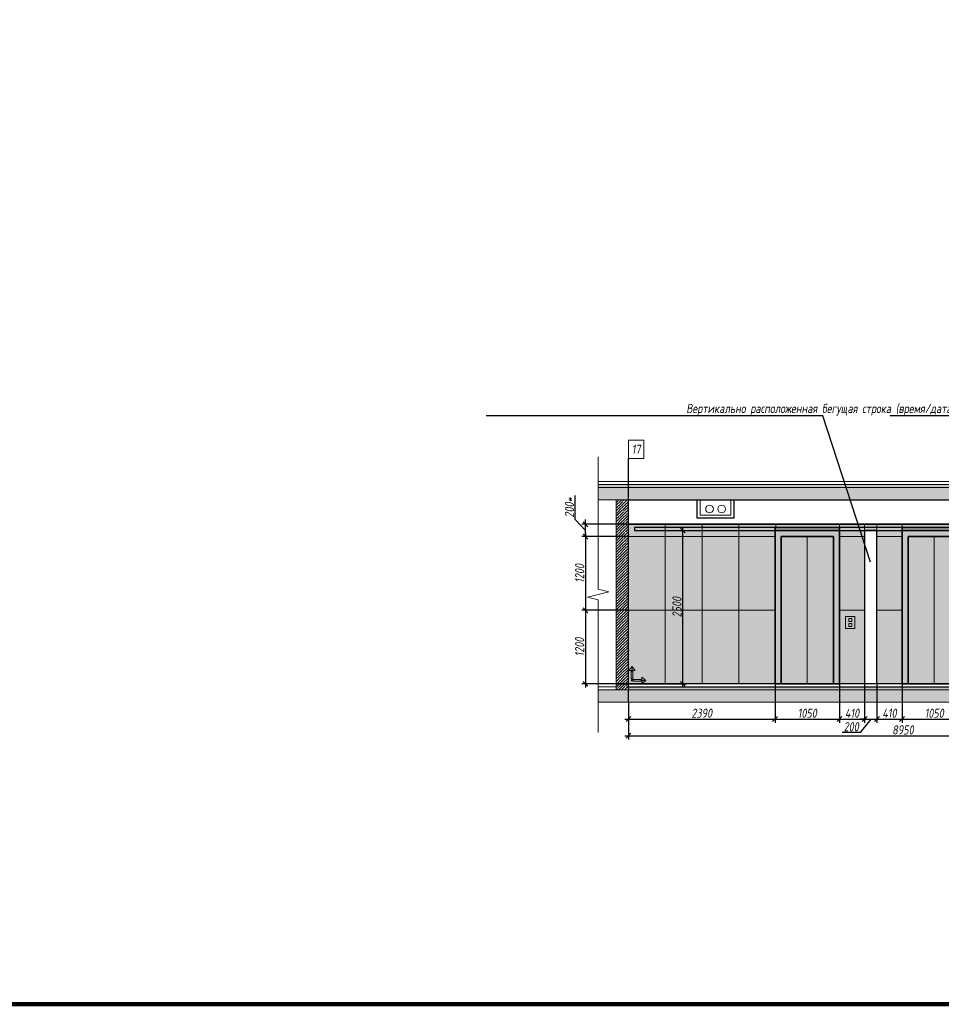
# Model space of a CAD drawing. Header units: millimetres. Extents: x -26888115 to 7466299, y -86687 to 22081.
# Tile 187 of 208: x 210678 to 225704, y -10017 to 6032. Entities that reach past the tile are written whole.
import ezdxf
from ezdxf import colors
from ezdxf.entities.mleader import LeaderData, LeaderLine
from ezdxf.math import Vec2, Vec3

# ---------------------------------------------------------------- set-up
doc = ezdxf.new("R2010")
doc.units = ezdxf.units.MM
doc.linetypes.add('DASHDOT', pattern=[25.4, 12.7, -6.35, 0, -6.35])
doc.layers.get('Defpoints').update_dxf_attribs({"color": 31})
for name, color, linetype, lineweight in [('A-DETL-GENF', 7, 'Continuous', 5), ('dim_pot', 183, 'Continuous', 9), ('nadpisi_v_tablice', 7, 'Continuous', 9), ('Отделка стен', 253, 'Continuous', 0)]:
    doc.layers.add(name, color=color, linetype=linetype, lineweight=lineweight)
doc.layers.add('dim_razv', color=7, linetype='DASHDOT', lineweight=9, true_color=0x285228)
doc.layers.add('pol', color=7, linetype='Continuous', lineweight=15, true_color=0x55666d)
doc.styles.add('fl_iso paper', font='isocpeur.ttf', dxfattribs={"width": 0.8, "oblique": 10})
doc.styles.add('In tre', font='isocpeur.ttf', dxfattribs={"width": 0.8, "oblique": 10})
doc.dimstyles.new('In tre 1_50', dxfattribs={"dimtxt": 150, "dimasz": 80, "dimexe": 60, "dimexo": 10, "dimgap": 20, "dimtad": 1, "dimdec": 0, "dimrnd": 5, "dimzin": 0, "dimdsep": 46, "dimtxsty": 'fl_iso paper', "dimblk": 'OBLIQUE', "dimcen": 0, "dimdle": 60, "dimadec": 0, "dimazin": 0, "dimtfac": 1, "dimtdec": 0, "dimtofl": 0, "dimtmove": 1, "dimatfit": 1, "dimfxl": 40, "dimtolj": 1, "dimtzin": 0, "dimarcsym": 1})
picture_1 = doc.add_image_def('image1.png', size_in_pixel=(44, 610))

# ---------------------------------------------------------------- blocks, each defined once
blk = doc.blocks.new('*U306')
at = {"color": 0, "linetype": 'ByBlock', "lineweight": -2}
for p, q in [((0, 0), (-6, 0)), ((80.34, 0), (0, 0)), ((167.69, 0), (87.34, 0)), ((167.69, 0), (173.69, 0))]:
    blk.add_line(p, q, dxfattribs=at)
blk.add_lwpolyline([(87.34, 0), (85.59, -7), (82.09, 7), (80.34, 0)], dxfattribs=at)
blk = doc.blocks.new('_Oblique')
at = {"color": 0, "linetype": 'ByBlock', "lineweight": -2}
blk.add_line((-0.5, -0.5), (0.5, 0.5), dxfattribs=at)
blk = doc.blocks.new('*D315')
at = {"layer": 'Defpoints', "color": 0, "linetype": 'ByBlock', "transparency": 16777216}
for p in [(221414, -2293), (221490, -2293), (220392, -4793)]:
    blk.add_point(p, dxfattribs=at)
at = {"layer": 'dim_razv', "color": 0, "linetype": 'ByBlock', "lineweight": -2, "transparency": 16777216}
for p, q in [((221490, -4853), (221490, -2233)), ((221424, -2293), (221550, -2293)), ((220402, -4793), (221550, -4793))]:
    blk.add_line(p, q, dxfattribs=at)
at = {"layer": 'dim_razv', "color": 0, "linetype": 'ByBlock', "lineweight": -2, "transparency": 16777216, "xscale": 80, "yscale": 80, "zscale": 80}
for p, rotation in [((221490, -2293), 90), ((221490, -4793), 270)]:
    blk.add_blockref('_Oblique', p, dxfattribs=dict(at, rotation=rotation))
at = {"layer": 'dim_razv', "color": 0, "linetype": 'ByBlock', "transparency": 16777216, "insert": (221395, -3543), "char_height": 150, "attachment_point": 5, "rotation": 90, "style": 'fl_iso paper'}
blk.add_mtext('\\A1;2500', dxfattribs=at)
blk = doc.blocks.new('*D339')
at = {"layer": 'Defpoints', "color": 0, "linetype": 'ByBlock', "transparency": 16777216}
for p in [(220604, -5093), (229554, -5093), (229554, -5639)]:
    blk.add_point(p, dxfattribs=at)
at = {"layer": 'dim_razv', "color": 0, "linetype": 'ByBlock', "lineweight": -2, "transparency": 16777216}
for p, q in [((220604, -5103), (220604, -5699)), ((229554, -5103), (229554, -5699)), ((220544, -5639), (229614, -5639))]:
    blk.add_line(p, q, dxfattribs=at)
at = {"layer": 'dim_razv', "color": 0, "linetype": 'ByBlock', "lineweight": -2, "transparency": 16777216, "xscale": 80, "yscale": 80, "zscale": 80, "rotation": 180}
blk.add_blockref('_Oblique', (220604, -5639), dxfattribs=at)
at = {"layer": 'dim_razv', "color": 0, "linetype": 'ByBlock', "lineweight": -2, "transparency": 16777216, "xscale": 80, "yscale": 80, "zscale": 80}
blk.add_blockref('_Oblique', (229554, -5639), dxfattribs=at)
at = {"layer": 'dim_razv', "color": 0, "linetype": 'ByBlock', "transparency": 16777216, "insert": (225079, -5544), "char_height": 150, "attachment_point": 5, "style": 'fl_iso paper'}
blk.add_mtext('\\A1;8950', dxfattribs=at)
blk = doc.blocks.new('*D343')
at = {"layer": 'Defpoints', "color": 0, "linetype": 'ByBlock', "transparency": 16777216}
for p in [(222994, -4793), (220604, -5103), (222994, -5367)]:
    blk.add_point(p, dxfattribs=at)
at = {"layer": 'dim_razv', "color": 0, "linetype": 'ByBlock', "lineweight": -2, "transparency": 16777216}
for p, q in [((222994, -4803), (222994, -5427)), ((220604, -5113), (220604, -5427)), ((220544, -5367), (223054, -5367))]:
    blk.add_line(p, q, dxfattribs=at)
at = {"layer": 'dim_razv', "color": 0, "linetype": 'ByBlock', "lineweight": -2, "transparency": 16777216, "xscale": 80, "yscale": 80, "zscale": 80, "rotation": 180}
blk.add_blockref('_Oblique', (220604, -5367), dxfattribs=at)
at = {"layer": 'dim_razv', "color": 0, "linetype": 'ByBlock', "lineweight": -2, "transparency": 16777216, "xscale": 80, "yscale": 80, "zscale": 80}
blk.add_blockref('_Oblique', (222994, -5367), dxfattribs=at)
at = {"layer": 'dim_razv', "color": 0, "linetype": 'ByBlock', "transparency": 16777216, "insert": (221799, -5272), "char_height": 150, "attachment_point": 5, "style": 'fl_iso paper'}
blk.add_mtext('\\A1;2390', dxfattribs=at)
blk = doc.blocks.new('*D316')
at = {"layer": 'Defpoints', "color": 0, "linetype": 'ByBlock', "transparency": 16777216}
for p in [(222994, -4793), (224044, -4793), (224044, -5367)]:
    blk.add_point(p, dxfattribs=at)
at = {"layer": 'dim_razv', "color": 0, "linetype": 'ByBlock', "lineweight": -2, "transparency": 16777216}
for p, q in [((222994, -4803), (222994, -5427)), ((224044, -4803), (224044, -5427)), ((222934, -5367), (224104, -5367))]:
    blk.add_line(p, q, dxfattribs=at)
at = {"layer": 'dim_razv', "color": 0, "linetype": 'ByBlock', "lineweight": -2, "transparency": 16777216, "xscale": 80, "yscale": 80, "zscale": 80, "rotation": 180}
blk.add_blockref('_Oblique', (222994, -5367), dxfattribs=at)
at = {"layer": 'dim_razv', "color": 0, "linetype": 'ByBlock', "lineweight": -2, "transparency": 16777216, "xscale": 80, "yscale": 80, "zscale": 80}
blk.add_blockref('_Oblique', (224044, -5367), dxfattribs=at)
at = {"layer": 'dim_razv', "color": 0, "linetype": 'ByBlock', "transparency": 16777216, "insert": (223519, -5272), "char_height": 150, "attachment_point": 5, "style": 'fl_iso paper'}
blk.add_mtext('\\A1;1050', dxfattribs=at)
blk = doc.blocks.new('*D317')
at = {"layer": 'Defpoints', "color": 0, "linetype": 'ByBlock', "transparency": 16777216}
for p in [(224044, -4793), (224454, -4793), (224454, -5367)]:
    blk.add_point(p, dxfattribs=at)
at = {"layer": 'dim_razv', "color": 0, "linetype": 'ByBlock', "lineweight": -2, "transparency": 16777216}
for p, q in [((224044, -4803), (224044, -5427)), ((224454, -4803), (224454, -5427)), ((223984, -5367), (224514, -5367))]:
    blk.add_line(p, q, dxfattribs=at)
at = {"layer": 'dim_razv', "color": 0, "linetype": 'ByBlock', "lineweight": -2, "transparency": 16777216, "xscale": 80, "yscale": 80, "zscale": 80, "rotation": 180}
blk.add_blockref('_Oblique', (224044, -5367), dxfattribs=at)
at = {"layer": 'dim_razv', "color": 0, "linetype": 'ByBlock', "lineweight": -2, "transparency": 16777216, "xscale": 80, "yscale": 80, "zscale": 80}
blk.add_blockref('_Oblique', (224454, -5367), dxfattribs=at)
at = {"layer": 'dim_razv', "color": 0, "linetype": 'ByBlock', "transparency": 16777216, "insert": (224249, -5272), "char_height": 150, "attachment_point": 5, "style": 'fl_iso paper'}
blk.add_mtext('\\A1;410', dxfattribs=at)
blk = doc.blocks.new('*D318')
at = {"layer": 'Defpoints', "color": 0, "linetype": 'ByBlock', "transparency": 16777216}
for p in [(224454, -4793), (224654, -4793), (224654, -5367)]:
    blk.add_point(p, dxfattribs=at)
at = {"layer": 'dim_razv', "color": 0, "linetype": 'ByBlock', "lineweight": -2, "transparency": 16777216}
for p, q in [((224454, -4803), (224454, -5427)), ((224654, -4803), (224654, -5427)), ((224454, -5367), (224374, -5367)), ((224554, -5367), (224383, -5587)), ((224454, -5367), (224654, -5367)), ((224654, -5367), (224734, -5367)), ((224383, -5587), (224089, -5587))]:
    blk.add_line(p, q, dxfattribs=at)
at = {"layer": 'dim_razv', "color": 0, "linetype": 'ByBlock', "lineweight": -2, "transparency": 16777216, "xscale": 80, "yscale": 80, "zscale": 80}
blk.add_blockref('_Oblique', (224454, -5367), dxfattribs=at)
at = {"layer": 'dim_razv', "color": 0, "linetype": 'ByBlock', "lineweight": -2, "transparency": 16777216, "xscale": 80, "yscale": 80, "zscale": 80, "rotation": 180}
blk.add_blockref('_Oblique', (224654, -5367), dxfattribs=at)
at = {"layer": 'dim_razv', "color": 0, "linetype": 'ByBlock', "transparency": 16777216, "insert": (224236, -5492), "char_height": 150, "attachment_point": 5, "style": 'fl_iso paper'}
blk.add_mtext('\\A1;200', dxfattribs=at)
blk = doc.blocks.new('*D319')
at = {"layer": 'Defpoints', "color": 0, "linetype": 'ByBlock', "transparency": 16777216}
for p in [(224654, -4793), (225064, -4793), (225064, -5367)]:
    blk.add_point(p, dxfattribs=at)
at = {"layer": 'dim_razv', "color": 0, "linetype": 'ByBlock', "lineweight": -2, "transparency": 16777216}
for p, q in [((224654, -4803), (224654, -5427)), ((225064, -4803), (225064, -5427)), ((224594, -5367), (225124, -5367))]:
    blk.add_line(p, q, dxfattribs=at)
at = {"layer": 'dim_razv', "color": 0, "linetype": 'ByBlock', "lineweight": -2, "transparency": 16777216, "xscale": 80, "yscale": 80, "zscale": 80, "rotation": 180}
blk.add_blockref('_Oblique', (224654, -5367), dxfattribs=at)
at = {"layer": 'dim_razv', "color": 0, "linetype": 'ByBlock', "lineweight": -2, "transparency": 16777216, "xscale": 80, "yscale": 80, "zscale": 80}
blk.add_blockref('_Oblique', (225064, -5367), dxfattribs=at)
at = {"layer": 'dim_razv', "color": 0, "linetype": 'ByBlock', "transparency": 16777216, "insert": (224859, -5272), "char_height": 150, "attachment_point": 5, "style": 'fl_iso paper'}
blk.add_mtext('\\A1;410', dxfattribs=at)
blk = doc.blocks.new('*D320')
at = {"layer": 'Defpoints', "color": 0, "linetype": 'ByBlock', "transparency": 16777216}
for p in [(225064, -4793), (226114, -4793), (226114, -5367)]:
    blk.add_point(p, dxfattribs=at)
at = {"layer": 'dim_razv', "color": 0, "linetype": 'ByBlock', "lineweight": -2, "transparency": 16777216}
for p, q in [((225064, -4803), (225064, -5427)), ((226114, -4803), (226114, -5427)), ((225004, -5367), (226174, -5367))]:
    blk.add_line(p, q, dxfattribs=at)
at = {"layer": 'dim_razv', "color": 0, "linetype": 'ByBlock', "lineweight": -2, "transparency": 16777216, "xscale": 80, "yscale": 80, "zscale": 80, "rotation": 180}
blk.add_blockref('_Oblique', (225064, -5367), dxfattribs=at)
at = {"layer": 'dim_razv', "color": 0, "linetype": 'ByBlock', "lineweight": -2, "transparency": 16777216, "xscale": 80, "yscale": 80, "zscale": 80}
blk.add_blockref('_Oblique', (226114, -5367), dxfattribs=at)
at = {"layer": 'dim_razv', "color": 0, "linetype": 'ByBlock', "transparency": 16777216, "insert": (225589, -5272), "char_height": 150, "attachment_point": 5, "style": 'fl_iso paper'}
blk.add_mtext('\\A1;1050', dxfattribs=at)
blk = doc.blocks.new('1')
at = {"layer": 'pol', "linetype": 'ByBlock'}
h = blk.add_hatch(color=1, dxfattribs=at)
h.paths.add_polyline_path([(35776, 73135), (35803, 73135), (35803, 73259), (35776, 73259)])
h.paths.add_polyline_path([(35790, 73275), (35843, 73275), (35790, 73338)])
h.paths.add_polyline_path([(35790, 73275), (35736, 73275), (35790, 73338)])
edge = h.paths.add_edge_path()
edge.add_arc((35790, 73111), 13.4, 0, 360)
h = blk.add_hatch(color=1, dxfattribs=at)
h.paths.add_polyline_path([(35813, 73097), (35813, 73124), (35937, 73124), (35937, 73097)])
h.paths.add_polyline_path([(35952, 73111), (35952, 73164), (36016, 73111)])
h.paths.add_polyline_path([(35952, 73111), (35952, 73057), (36016, 73111)])
at = {"layer": 'pol', "color": 1, "linetype": 'ByBlock'}
for points in [[(35790, 73275), (35736, 73275), (35790, 73338), (35790, 73275)], [(35790, 73275), (35843, 73275), (35790, 73338), (35790, 73275)], [(35952, 73111), (35952, 73164), (36016, 73111), (35952, 73111)], [(35952, 73111), (35952, 73057), (36016, 73111), (35952, 73111)]]:
    blk.add_lwpolyline(points, dxfattribs=at)
for points in [[(35776, 73135), (35803, 73135), (35803, 73259), (35776, 73259)], [(35813, 73097), (35813, 73124), (35937, 73124), (35937, 73097)]]:
    blk.add_lwpolyline(points, close=True, dxfattribs=at)
blk.add_circle((35790, 73111), 13.4, dxfattribs=at)
blk = doc.blocks.new('*D311')
at = {"layer": 'Defpoints', "color": 0, "linetype": 'ByBlock', "transparency": 16777216}
for p in [(220604, -2393), (219903, -3593), (220604, -3593)]:
    blk.add_point(p, dxfattribs=at)
at = {"layer": 'dim_razv', "color": 0, "linetype": 'ByBlock', "lineweight": -2, "transparency": 16777216}
for p, q in [((220594, -2393), (219843, -2393)), ((219903, -2333), (219903, -3653)), ((220594, -3593), (219843, -3593))]:
    blk.add_line(p, q, dxfattribs=at)
at = {"layer": 'dim_razv', "color": 0, "linetype": 'ByBlock', "lineweight": -2, "transparency": 16777216, "xscale": 80, "yscale": 80, "zscale": 80}
for p, rotation in [((219903, -2393), 90), ((219903, -3593), 270)]:
    blk.add_blockref('_Oblique', p, dxfattribs=dict(at, rotation=rotation))
at = {"layer": 'dim_razv', "color": 0, "linetype": 'ByBlock', "transparency": 16777216, "insert": (219808, -2993), "char_height": 150, "attachment_point": 5, "rotation": 90, "style": 'fl_iso paper'}
blk.add_mtext('\\A1;1200', dxfattribs=at)
blk = doc.blocks.new('*D312')
at = {"layer": 'Defpoints', "color": 0, "linetype": 'ByBlock', "transparency": 16777216}
for p in [(220604, -3593), (219903, -4793), (220604, -4793)]:
    blk.add_point(p, dxfattribs=at)
at = {"layer": 'dim_razv', "color": 0, "linetype": 'ByBlock', "lineweight": -2, "transparency": 16777216}
for p, q in [((220594, -3593), (219843, -3593)), ((219903, -3533), (219903, -4853)), ((220594, -4793), (219843, -4793))]:
    blk.add_line(p, q, dxfattribs=at)
at = {"layer": 'dim_razv', "color": 0, "linetype": 'ByBlock', "lineweight": -2, "transparency": 16777216, "xscale": 80, "yscale": 80, "zscale": 80}
for p, rotation in [((219903, -3593), 90), ((219903, -4793), 270)]:
    blk.add_blockref('_Oblique', p, dxfattribs=dict(at, rotation=rotation))
at = {"layer": 'dim_razv', "color": 0, "linetype": 'ByBlock', "transparency": 16777216, "insert": (219808, -4193), "char_height": 150, "attachment_point": 5, "rotation": 90, "style": 'fl_iso paper'}
blk.add_mtext('\\A1;1200', dxfattribs=at)
blk = doc.blocks.new('*D313')
at = {"layer": 'Defpoints', "color": 0, "linetype": 'ByBlock', "transparency": 16777216}
for p in [(219903, -2193), (220604, -2193), (220594, -2393)]:
    blk.add_point(p, dxfattribs=at)
at = {"layer": 'dim_razv', "color": 0, "linetype": 'ByBlock', "lineweight": -2, "transparency": 16777216}
for p, q in [((219736, -2113), (219736, -1724)), ((219903, -2293), (219736, -2113)), ((220594, -2193), (219843, -2193)), ((219903, -2193), (219903, -2113)), ((219903, -2393), (219903, -2193)), ((220584, -2393), (219843, -2393)), ((219903, -2393), (219903, -2473))]:
    blk.add_line(p, q, dxfattribs=at)
at = {"layer": 'dim_razv', "color": 0, "linetype": 'ByBlock', "lineweight": -2, "transparency": 16777216, "xscale": 80, "yscale": 80, "zscale": 80}
for p, rotation in [((219903, -2193), 270), ((219903, -2393), 90)]:
    blk.add_blockref('_Oblique', p, dxfattribs=dict(at, rotation=rotation))
at = {"layer": 'dim_razv', "color": 0, "linetype": 'ByBlock', "transparency": 16777216, "insert": (219641, -1918), "char_height": 150, "attachment_point": 5, "rotation": 90, "style": 'fl_iso paper'}
blk.add_mtext('\\A1;200*', dxfattribs=at)

msp = doc.modelspace()

# ---------------------------------------------------------------- hatches: boundary and pattern name
at = {"lineweight": 13, "true_color": 0xb5b5b5}
h = msp.add_hatch(color=253, dxfattribs=at)
h.dxf.hatch_style = 1
h.paths.add_polyline_path([(222993.9, -2242.9), (224043.9, -2242.9), (224043.9, -4792.9), (222993.9, -4792.9)])
h.paths.add_polyline_path([(225063.9, -2242.9), (226113.9, -2242.9), (226113.9, -4792.9), (225063.9, -4792.9)])
h.paths.add_polyline_path([(227133.9, -2242.9), (228183.9, -2242.9), (228183.9, -4792.9), (227133.9, -4792.9)])
h.paths.add_polyline_path([(228283.9, -3692.9), (228433.9, -3692.9), (228433.9, -3892.9), (228283.9, -3892.9)])
h.paths.add_polyline_path([(224143.9, -3692.9), (224293.9, -3692.9), (224293.9, -3892.9), (224143.9, -3892.9)])
at = {"layer": 'A-DETL-GENF'}
h = msp.add_hatch(dxfattribs=at)
h.set_pattern_fill('ANSI35', color=256, scale=10, style=0)
h.set_pattern_definition([(45, (99871.155, -12634.1), (-44.90128, 44.90128), []), (45, (99916.056, -12634.1), (-44.90128, 44.90128), [79.375, -15.875, 0, -15.875])])
h.paths.add_polyline_path([(244144.8, -1592.9), (220109.4, -1592.9), (220109.4, -1542.9), (244144.8, -1542.9)])
h.paths.add_polyline_path([(243503.9, -4892.9), (243503.9, -4842.9), (220603.9, -4842.9), (220603.9, -4892.9)])
h = msp.add_hatch(dxfattribs=at)
h.set_pattern_fill('ANSI35', color=256, scale=20, style=0)
h.set_pattern_definition([(45, (99871.15, -12634.1), (-89.80256, 89.80256), []), (45, (99960.96, -12634.1), (-89.80256, 89.80256), [158.75, -31.75, 0, -31.75])])
h.paths.add_polyline_path([(220109.4, -1792.9), (244144.8, -1792.9), (244144.8, -1592.9), (220109.4, -1592.9)])
h.paths.add_polyline_path([(220109.4, -5092.9), (244144.8, -5092.9), (244144.8, -4892.9), (220109.4, -4892.9)])
h = msp.add_hatch(dxfattribs=at)
h.set_pattern_fill('ANSI35', color=256, scale=10, style=0)
h.set_pattern_definition([(45, (67197.89, 0), (-44.90128, 44.90128), []), (45, (67242.79, 0), (-44.90128, 44.90128), [79.375, -15.875, 0, -15.875])])
h.paths.add_polyline_path([(220403.9, -1792.9), (220603.9, -1792.9), (220603.9, -4892.9), (220403.9, -4892.9)])
at = {"layer": 'dim_razv', "true_color": 0xeceae4, "transparency": 33554687}
h = msp.add_hatch(dxfattribs=at)
h.set_pattern_fill('AR-SAND', color=254, scale=3, angle=315)
h.set_pattern_definition([(352.5, (0, 10000), (100.426047, 107.214405), [0, -115.824, 0, -129.54, 0, -123.825]), (322.5, (0, 10000), (247.41986, 56.70328), [0, -62.484, 0, -104.394, 0, -40.005]), (282.5, (-66.27, 10066.27), (168.099694, -167.48995), [0, -38.1, 0, -137.16, 0, -179.07]), (272.5, (-66.27, 10066.27), (209.26523, -114.68433), [0, -19.05, 0, -89.916, 0, -102.87])])
h.paths.add_polyline_path([(220603.9, -4792.9), (220603.9, -2192.9), (232953.9, -2192.9), (232953.9, -2267.9), (233303.9, -2267.9), (233303.9, -2192.9), (233403.9, -2192.9), (233403.9, -2642.9), (234203.9, -2642.9), (234203.9, -2192.9), (243503.9, -2192.9), (243503.9, -4792.9), (243233.9, -4792.9), (243233.9, -2612.9), (241273.9, -2612.9), (241273.9, -4792.9), (238853.9, -4792.9), (238853.9, -2292.9), (234553.9, -2292.9), (234553.9, -4792.9), (231783.9, -4792.9), (231783.9, -2612.9), (229823.9, -2612.9), (229823.9, -4792.9), (228183.9, -4792.9), (228183.9, -2292.9), (227133.9, -2292.9), (227133.9, -4792.9), (226113.9, -4792.9), (226113.9, -2292.9), (225063.9, -2292.9), (225063.9, -4792.9), (224653.9, -4792.9), (224653.9, -2292.9), (224453.9, -2292.9), (224453.9, -4792.9), (224043.9, -4792.9), (224043.9, -2292.9), (222993.9, -2292.9), (222993.9, -4792.9)])
h.paths.add_polyline_path([(224143.9, -3692.9), (224293.9, -3692.9), (224293.9, -3892.9), (224143.9, -3892.9)], flags=16)
h.paths.add_polyline_path([(228283.9, -3692.9), (228433.9, -3692.9), (228433.9, -3892.9), (228283.9, -3892.9)], flags=16)
h.paths.add_polyline_path([(238953.9, -3692.9), (239103.9, -3692.9), (239103.9, -3892.9), (238953.9, -3892.9)], flags=16)

# ---------------------------------------------------------------- linework, layer by layer
at = {"lineweight": 30}
for points in [[(220603.9, -5092.9), (220603.9, -1119.3)], [(243503.9, -4792.9), (220603.9, -4792.9)], [(220603.9, -4842.9), (243503.9, -4842.9)]]:
    msp.add_lwpolyline(points, dxfattribs=at)
at = {"lineweight": 13}
for points in [[(220109.4, -1542.9), (244144.8, -1542.9), (244144.8, -1492.9), (220109.4, -1492.9)], [(244144.8, -1592.9), (220109.4, -1592.9), (220109.4, -1542.9), (244144.8, -1542.9)], [(220109.4, -1792.9), (244144.8, -1792.9), (244144.8, -1592.9), (220109.4, -1592.9)], [(220603.9, -4892.9), (220403.9, -4892.9), (220403.9, -1792.9), (220603.9, -1792.9)], [(220403.9, -1792.9), (220603.9, -1792.9), (220603.9, -4892.9), (220403.9, -4892.9)], [(224043.9, -2292.9), (224453.9, -2292.9), (224453.9, -4792.9), (224043.9, -4792.9)], [(224653.9, -4792.9), (225063.9, -4792.9), (225063.9, -2292.9), (224653.9, -2292.9)], [(224143.9, -3692.9), (224293.9, -3692.9), (224293.9, -3892.9), (224143.9, -3892.9)], [(224193.9, -3725.8), (224243.9, -3725.8), (224243.9, -3775.8), (224193.9, -3775.8)], [(224193.9, -3860), (224243.9, -3860), (224243.9, -3810), (224193.9, -3810)], [(220109.4, -5092.9), (244144.8, -5092.9), (244144.8, -4892.9), (220109.4, -4892.9)]]:
    msp.add_lwpolyline(points, close=True, dxfattribs=at)
for points in [[(220603.9, -1792.9), (243503.9, -1792.9), (243503.9, -2192.9), (220603.9, -2192.9)], [(221723.9, -1792.9), (222323.9, -1792.9), (222323.9, -2092.9), (221723.9, -2092.9)]]:
    msp.add_lwpolyline(points, close=True)
for points in [[(222323.9, -1792.9), (222323.9, -2092.9), (221723.9, -2092.9), (221723.9, -1792.9)], [(222273.9, -1792.9), (222273.9, -2042.9), (221773.9, -2042.9), (221773.9, -1792.9)], [(223518.9, -2392.9), (223518.9, -4792.9)], [(225588.9, -2392.9), (225588.9, -4792.9)], [(220403.9, -4792.9), (220109.4, -4792.9), (220109.4, -4842.9), (220403.9, -4842.9)], [(243703.9, -4842.9), (244144.8, -4842.9), (244144.8, -4892.9), (220109.4, -4892.9), (220109.4, -4842.9), (220403.9, -4842.9)], [(220603.9, -4842.9), (243503.9, -4842.9)]]:
    msp.add_lwpolyline(points, dxfattribs=at)
msp.add_lwpolyline([(226113.9, -2292.9), (225063.9, -2292.9), (225063.9, -4792.9), (224653.9, -4792.9), (224653.9, -2292.9), (224453.9, -2292.9), (224453.9, -4792.9), (224043.9, -4792.9), (224043.9, -2292.9), (222993.9, -2292.9), (222993.9, -4792.9), (220603.9, -4792.9), (220603.9, -2192.9), (232953.9, -2192.9)])
at = {"lineweight": 30}
msp.add_lwpolyline([(229453.9, -2242.9), (220703.9, -2242.9), (220703.9, -2292.9), (229453.9, -2292.9)], close=True, dxfattribs=at)
at = {"lineweight": 35}
for points in [[(222993.9, -2242.9), (224043.9, -2242.9), (224043.9, -4792.9), (222993.9, -4792.9)], [(225063.9, -2242.9), (226113.9, -2242.9), (226113.9, -4792.9), (225063.9, -4792.9)], [(223093.9, -2392.9), (223943.9, -2392.9), (223943.9, -4792.9), (223093.9, -4792.9)], [(225163.9, -2392.9), (226013.9, -2392.9), (226013.9, -4792.9), (225163.9, -4792.9)]]:
    msp.add_lwpolyline(points, close=True, dxfattribs=at)
at = {"color": 1, "lineweight": 13, "true_color": 0xf50000}
msp.add_circle((221924.9, -1942.9), 62.5, dxfattribs=at)
at = {"color": 5, "lineweight": 13, "true_color": 0x0000f0}
msp.add_circle((222122.9, -1942.9), 62.5, dxfattribs=at)
at = {"layer": 'Defpoints', "color": 1, "lineweight": 100}
msp.add_lwpolyline([(145825.4, -10016.5), (249195.3, -10016.5), (249195.3, 17359), (145825.4, 17359)], close=True, dxfattribs=at)
at = {"layer": 'dim_pot', "color": 10, "lineweight": 0}
msp.add_lwpolyline([(220603.9, -819.3), (220853.9, -819.3), (220853.9, -1119.3), (220603.9, -1119.3)], close=True, dxfattribs=at)
at = {"layer": 'dim_razv', "color": 0, "linetype": 'ByBlock'}
msp.add_lwpolyline([(224453.9, -2292.9), (224453.9, -4792.9), (224653.9, -4792.9), (224653.9, -2292.9)], close=True, dxfattribs=at)
at = {"layer": 'Отделка стен', "transparency": 33554687}
for points in [[(220603.9, -2192.9), (220603.9, -2392.9), (221203.9, -2392.9), (221203.9, -2192.9)], [(221203.9, -2192.9), (221203.9, -2392.9), (221803.9, -2392.9), (221803.9, -2192.9)], [(221803.9, -2192.9), (221803.9, -2392.9), (222403.9, -2392.9), (222403.9, -2192.9)], [(222403.9, -2192.9), (222403.9, -2392.9), (222993.9, -2392.9)], [(223003.9, -2242.9), (223003.9, -2192.9)], [(223003.9, -2192.9), (223003.9, -2242.9), (224043.9, -2242.9), (224043.9, -2192.9)], [(224043.9, -2192.9), (224043.9, -2392.9), (224453.9, -2392.9), (224453.9, -2192.9)], [(224653.9, -2192.9), (224653.9, -2392.9), (225063.9, -2392.9), (225063.9, -2192.9)], [(225063.9, -2192.9), (225063.9, -2242.9)]]:
    msp.add_lwpolyline(points, dxfattribs=at)
for points in [[(220603.9, -2392.9), (220603.9, -3592.9), (221203.9, -3592.9), (221203.9, -2392.9)], [(221203.9, -2392.9), (221203.9, -3592.9), (221803.9, -3592.9), (221803.9, -2392.9)], [(221803.9, -2392.9), (221803.9, -3592.9), (222403.9, -3592.9), (222403.9, -2392.9)], [(222403.9, -2392.9), (222403.9, -3592.9), (222993.9, -3592.9), (222993.9, -2392.9)], [(224043.9, -2392.9), (224043.9, -3592.9), (224453.9, -3592.9), (224453.9, -2392.9)], [(224653.9, -2392.9), (224653.9, -3592.9), (225063.9, -3592.9), (225063.9, -2392.9)], [(220603.9, -3592.9), (220603.9, -4792.9), (221203.9, -4792.9), (221203.9, -3592.9)], [(221203.9, -3592.9), (221203.9, -4792.9), (221803.9, -4792.9), (221803.9, -3592.9)], [(221803.9, -3592.9), (221803.9, -4792.9), (222403.9, -4792.9), (222403.9, -3592.9)], [(222403.9, -3592.9), (222403.9, -4792.9), (222993.9, -4792.9), (222993.9, -3592.9)], [(224043.9, -3592.9), (224043.9, -4792.9), (224453.9, -4792.9), (224453.9, -3592.9)], [(224653.9, -3592.9), (224653.9, -4792.9), (225063.9, -4792.9), (225063.9, -3592.9)]]:
    msp.add_lwpolyline(points, close=True, dxfattribs=at)

# ---------------------------------------------------------------- block references
at = {"lineweight": 13, "xscale": 25, "yscale": 25, "zscale": 25, "rotation": 270}
msp.add_blockref('*U306', (220109.4, -1242.6), dxfattribs=at)
at = {"linetype": 'ByBlock', "xscale": 0.9938708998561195, "yscale": 0.9938708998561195, "zscale": 0.9938708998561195}
msp.add_blockref('1', (185092.1, -77399.2), dxfattribs=at)

# ---------------------------------------------------------------- texts
at = {"layer": 'dim_pot', "color": 10, "lineweight": 0, "insert": (220728.9, -969.3), "char_height": 150, "attachment_point": 5, "style": 'fl_iso paper'}
msp.add_mtext_dynamic_manual_height_columns('17', width=190.261, gutter_width=1350, heights=[0], dxfattribs=at)
at = {"layer": 'nadpisi_v_tablice', "lineweight": 18, "attachment_point": 1, "style": 'fl_iso paper'}
for s, insert, char_height, width in [('\\pi1232.9;Условные обозначения систем ОВиК', (110923.7, -1449.4), 400, 9720.362), ('\\pi1853.2;Обозначение \\P\\pi1685.2;и изображение', (108648.8, -2794.1), 300, 5595.365)]:
    msp.add_mtext(s, dxfattribs=dict(at, insert=insert, char_height=char_height, width=width))

# ---------------------------------------------------------------- dimensions: what is measured, and where the dimension line sits
at = {"layer": 'dim_razv', "linetype": 'ByBlock'}
dim = msp.add_linear_dim(base=(219902.8, -2192.9), p1=(220593.9, -2392.9), p2=(220603.9, -2192.9), angle=90, text='<>*', dimstyle='In tre 1_50', dxfattribs=at)
dim.commit()
dim.dimension.update_dxf_attribs({"geometry": '*D313', "text_midpoint": (219736.4, -2092.9), "dimtype": 160})
for base, p1, p2, picture, middle in [((221489.5, -2292.9), (220391.9, -4792.9), (221413.7, -2292.9), '*D315', (221394.5, -3542.9)), ((219902.8, -3592.9), (220603.9, -2392.9), (220603.9, -3592.9), '*D311', (219807.8, -2992.9)), ((219902.8, -4792.9), (220603.9, -3592.9), (220603.9, -4792.9), '*D312', (219807.8, -4192.9))]:
    dim = msp.add_linear_dim(base=base, p1=p1, p2=p2, angle=90, dimstyle='In tre 1_50', dxfattribs=at)
    dim.commit()
    dim.dimension.update_dxf_attribs({"geometry": picture, "text_midpoint": middle})
for base, p1, p2, picture, middle in [((222993.9, -5367.1), (220603.9, -5102.9), (222993.9, -4792.9), '*D343', (221798.9, -5272.1)), ((224043.9, -5367.1), (222993.9, -4792.9), (224043.9, -4792.9), '*D316', (223518.9, -5272.1)), ((224453.9, -5367.1), (224043.9, -4792.9), (224453.9, -4792.9), '*D317', (224248.9, -5272.1)), ((225063.9, -5367.1), (224653.9, -4792.9), (225063.9, -4792.9), '*D319', (224858.9, -5272.1)), ((226113.9, -5367.1), (225063.9, -4792.9), (226113.9, -4792.9), '*D320', (225588.9, -5272.1)), ((229553.9, -5639.1), (220603.9, -5092.9), (229553.9, -5092.9), '*D339', (225078.9, -5544.1))]:
    dim = msp.add_linear_dim(base=base, p1=p1, p2=p2, dimstyle='In tre 1_50', dxfattribs=at)
    dim.commit()
    dim.dimension.update_dxf_attribs({"geometry": picture, "text_midpoint": middle})
dim = msp.add_linear_dim(base=(224653.9, -5367.1), p1=(224453.9, -4792.9), p2=(224653.9, -4792.9), dimstyle='In tre 1_50', dxfattribs=at)
dim.commit()
dim.dimension.update_dxf_attribs({"geometry": '*D318', "text_midpoint": (224363.2, -5587.1), "dimtype": 160})

# ---------------------------------------------------------------- pictures from other files: only their frames are drawn
at = {"lineweight": 13}
image = msp.add_image(picture_1, insert=(224453.9, -4865.6), size_in_units=(200, 2772.7), dxfattribs=at)
image.set_boundary_path([(-0.5, 43.5), (-0.5, 593.5), (43.5, 593.5), (43.5, 43.5), (-0.5, 43.5)])

# ---------------------------------------------------------------- leaders
at = {"layer": 'dim_razv', "color": 0, "linetype": 'ByBlock'}
ml = msp.add_multileader_mtext('Standard', dxfattribs=at)
ml.set_content('Потолок подвесной, реечный\\Pрейка 50х50 белого цвета, шаг рейки 120-125мм', style='In tre')
ml.set_leader_properties()
ml.build(insert=Vec2(0, 0))
ml.multileader.update_dxf_attribs({"text_left_attachment_type": 6, "text_right_attachment_type": 6, "dogleg_length": 1, "arrow_head_size": 0, "scale": 50})
ctx = ml.context
ctx.base_point, ctx.scale, ctx.char_height, ctx.arrow_head_size, ctx.landing_gap_size, ctx.plane_origin = Vec3(165834, -424.7), 50, 150, 0, 4.5, Vec3(174381.1, -2219.3)
ctx.left_attachment, ctx.right_attachment = 6, 6
notes = []
notes.append((ctx, [(0, (1, 1, 0), (168085.9, -424.7), (-1, 0), 50, [(1, [(168268.7, -2242.9)], 0, [])])]))
ctx.mtext.insert, ctx.mtext.width, ctx.mtext.defined_height, ctx.mtext.flow_direction = Vec3(165838.5, -229.7), 2509.515, 696.6, 5
ml = msp.add_multileader_mtext('Standard', dxfattribs=at)
ml.set_content('Окраска запотолочного пространства в белый цвет RAL9016', style='In tre')
ml.set_leader_properties()
ml.build(insert=Vec2(0, 0))
ml.multileader.update_dxf_attribs({"text_left_attachment_type": 6, "text_right_attachment_type": 6, "dogleg_length": 1, "arrow_head_size": 0, "scale": 50})
ctx = ml.context
ctx.base_point, ctx.scale, ctx.char_height, ctx.arrow_head_size, ctx.landing_gap_size, ctx.plane_origin = Vec3(169119.7, -513.2), 50, 150, 0, 4.5, Vec3(174004.3, -4203.8)
ctx.left_attachment, ctx.right_attachment = 6, 6
notes.append((ctx, [(0, (1, 1, 0), (169069.7, -513.2), (1, 0), 50, [(0, [(168779.4, -1980.7)], 0, [])])]))
ctx.mtext.insert, ctx.mtext.width, ctx.mtext.flow_direction = Vec3(169124.2, -333.2), 3148.852, 5
ml = msp.add_multileader_mtext('Standard', dxfattribs=at)
ml.set_content('Окраска запотолочного пространства в белый цвет RAL9016', style='In tre')
ml.set_leader_properties()
ml.build(insert=Vec2(0, 0))
ml.multileader.update_dxf_attribs({"text_left_attachment_type": 6, "text_right_attachment_type": 6, "dogleg_length": 1, "arrow_head_size": 0, "scale": 50})
ctx = ml.context
ctx.base_point, ctx.scale, ctx.char_height, ctx.arrow_head_size, ctx.landing_gap_size, ctx.plane_origin = Vec3(177998.3, -513.2), 50, 150, 0, 4.5, Vec3(183082.8, -4203.8)
ctx.left_attachment, ctx.right_attachment = 6, 6
notes.append((ctx, [(0, (1, 1, 0), (177948.3, -513.2), (1, 0), 50, [(0, [(177657.9, -1980.7)], 0, [])])]))
ctx.mtext.insert, ctx.mtext.width, ctx.mtext.flow_direction = Vec3(178002.8, -333.2), 3148.852, 5
ml = msp.add_multileader_mtext('Standard', dxfattribs=at)
ml.set_content('Потолок подвесной, реечный\\Pрейка 50х50 белого цвета, шаг рейки 120-125мм', style='In tre')
ml.set_leader_properties()
ml.build(insert=Vec2(0, 0))
ml.multileader.update_dxf_attribs({"text_left_attachment_type": 6, "text_right_attachment_type": 6, "dogleg_length": 1, "arrow_head_size": 0, "scale": 50})
ctx = ml.context
ctx.base_point, ctx.scale, ctx.char_height, ctx.arrow_head_size, ctx.landing_gap_size, ctx.plane_origin = Vec3(186664.8, -424.7), 50, 150, 0, 4.5, Vec3(195411.9, -2219.3)
ctx.left_attachment, ctx.right_attachment = 6, 6
notes.append((ctx, [(0, (1, 1, 0), (188916.7, -424.7), (-1, 0), 50, [(1, [(189099.5, -2242.9)], 0, [])])]))
ctx.mtext.insert, ctx.mtext.width, ctx.mtext.defined_height, ctx.mtext.flow_direction = Vec3(186669.3, -229.7), 2509.515, 696.6, 5
ml = msp.add_multileader_mtext('Standard', dxfattribs=at)
ml.set_content('Окраска запотолочного пространства в белый цвет RAL9016', style='In tre')
ml.set_leader_properties()
ml.build(insert=Vec2(0, 0))
ml.multileader.update_dxf_attribs({"text_left_attachment_type": 6, "text_right_attachment_type": 6, "dogleg_length": 1, "arrow_head_size": 0, "scale": 50})
ctx = ml.context
ctx.base_point, ctx.scale, ctx.char_height, ctx.arrow_head_size, ctx.landing_gap_size, ctx.plane_origin = Vec3(197815.4, -513.2), 50, 150, 0, 4.5, Vec3(202899.9, -4203.8)
ctx.left_attachment, ctx.right_attachment = 6, 6
notes.append((ctx, [(0, (1, 1, 0), (197765.4, -513.2), (1, 0), 50, [(0, [(197475, -1980.7)], 0, [])])]))
ctx.mtext.insert, ctx.mtext.width, ctx.mtext.flow_direction = Vec3(197819.9, -333.2), 3148.852, 5
ml = msp.add_multileader_mtext('Standard', dxfattribs=at)
ml.set_content('Вертикально расположенная бегущая строка (время/дата/t%%D/этаж)', style='In tre')
ml.set_leader_properties()
ml.build(insert=Vec2(0, 0))
ml.multileader.update_dxf_attribs({"text_left_attachment_type": 6, "text_right_attachment_type": 6, "dogleg_length": 1, "arrow_head_size": 0, "scale": 50})
ctx = ml.context
ctx.base_point, ctx.scale, ctx.char_height, ctx.arrow_head_size, ctx.landing_gap_size, ctx.plane_origin = Vec3(221541.4, -424.7), 50, 150, 0, 4.5, Vec3(230070, -2219.3)
ctx.left_attachment, ctx.right_attachment = 6, 6
notes.append((ctx, [(0, (1, 1, 0), (223774.8, -424.7), (-1, 0), 50, [(1, [(224551.3, -2811.1)], 0, [])])]))
ctx.mtext.insert, ctx.mtext.width, ctx.mtext.defined_height, ctx.mtext.flow_direction = Vec3(221545.9, -229.7), 2509.515, 696.6, 5
ml = msp.add_multileader_mtext('Standard', dxfattribs=at)
ml.set_content('Потолок подвесной ГКЛ, окраска RAL9016', style='In tre')
ml.set_leader_properties()
ml.build(insert=Vec2(0, 0))
ml.multileader.update_dxf_attribs({"text_left_attachment_type": 6, "text_right_attachment_type": 6, "dogleg_length": 1, "arrow_head_size": 0, "scale": 50})
ctx = ml.context
ctx.base_point, ctx.scale, ctx.char_height, ctx.arrow_head_size, ctx.landing_gap_size, ctx.plane_origin = Vec3(226428.5, -424.7), 50, 150, 0, 4.5, Vec3(234617.8, -2219.3)
ctx.left_attachment, ctx.right_attachment = 6, 6
notes.append((ctx, [(0, (1, 1, 0), (228322.6, -424.7), (-1, 0), 50, [(1, [(228505.4, -2242.9)], 0, [])])]))
ctx.mtext.insert, ctx.mtext.width, ctx.mtext.defined_height, ctx.mtext.flow_direction = Vec3(226433, -229.7), 2509.515, 696.6, 5
ml = msp.add_multileader_mtext('Standard', dxfattribs=at)
ml.set_content('Решетка вентиляционная декоративная 850х400 в цвет стен', style='In tre')
ml.set_leader_properties()
ml.build(insert=Vec2(0, 0))
ml.multileader.update_dxf_attribs({"text_left_attachment_type": 6, "text_right_attachment_type": 6, "dogleg_length": 1, "arrow_head_size": 0, "scale": 50})
ctx = ml.context
ctx.base_point, ctx.scale, ctx.char_height, ctx.arrow_head_size, ctx.landing_gap_size, ctx.plane_origin = Vec3(159670.8, -762.6), 50, 150, 0, 4.5, Vec3(169161.1, -2850.3)
ctx.left_attachment, ctx.right_attachment = 6, 6
notes.append((ctx, [(0, (1, 1, 0), (162578.1, -762.6), (-1, 0), 50, [(1, [(162936, -2092.9)], 0, [])])]))
ctx.mtext.insert, ctx.mtext.width, ctx.mtext.defined_height, ctx.mtext.flow_direction = Vec3(159675.3, -567.6), 2996.732, 696.6, 5
ml = msp.add_multileader_mtext('Standard', dxfattribs=at)
ml.set_content('Плитка керамогранитная, настенная, размер плитки 600х1200мм, расположить вертикально', style='In tre')
ml.set_leader_properties()
ml.build(insert=Vec2(0, 0))
ml.multileader.update_dxf_attribs({"text_left_attachment_type": 6, "text_right_attachment_type": 6, "dogleg_length": 1, "arrow_head_size": 0, "scale": 50})
ctx = ml.context
ctx.base_point, ctx.scale, ctx.char_height, ctx.arrow_head_size, ctx.landing_gap_size, ctx.plane_origin = Vec3(171894.9, -838.4), 50, 150, 0, 4.5, Vec3(173859, -958.9)
ctx.left_attachment, ctx.right_attachment = 6, 6
notes.append((ctx, [(1, (1, 1, 0), (171844.9, -838.4), (1, 0), 50, [(1, [(171277.7, -2532.3)], 0, [])])]))
ctx.mtext.insert, ctx.mtext.width, ctx.mtext.defined_height, ctx.mtext.flow_direction = Vec3(171899.4, -643.4), 3060.297, 696.6, 5
ml = msp.add_multileader_mtext('Standard', dxfattribs=at)
ml.set_content('Шкаф пожарный встроенный', style='In tre')
ml.set_leader_properties()
ml.build(insert=Vec2(0, 0))
ml.multileader.update_dxf_attribs({"text_left_attachment_type": 6, "text_right_attachment_type": 6, "dogleg_length": 1, "arrow_head_size": 0, "scale": 50})
ctx = ml.context
ctx.base_point, ctx.scale, ctx.char_height, ctx.arrow_head_size, ctx.landing_gap_size, ctx.plane_origin = Vec3(173972.4, -5975.2), 50, 150, 0, 4.5, Vec3(182719.5, -7769.7)
ctx.left_attachment, ctx.right_attachment = 6, 6
notes.append((ctx, [(1, (1, 1, 0), (173922.4, -5975.2), (1, 0), 50, [(1, [(172949.8, -4554.8)], 0, [])])]))
ctx.mtext.insert, ctx.mtext.width, ctx.mtext.defined_height, ctx.mtext.flow_direction = Vec3(173976.9, -5780.2), 2509.515, 696.6, 5
ml = msp.add_multileader_mtext('Standard', dxfattribs=at)
ml.set_content('Розетка для уборочного инвентаря, \\Pв цвет стен', style='In tre')
ml.set_leader_properties()
ml.build(insert=Vec2(0, 0))
ml.multileader.update_dxf_attribs({"text_left_attachment_type": 6, "text_right_attachment_type": 6, "dogleg_length": 1, "arrow_head_size": 0, "scale": 50})
ctx = ml.context
ctx.base_point, ctx.scale, ctx.char_height, ctx.arrow_head_size, ctx.landing_gap_size, ctx.plane_origin = Vec3(183762.9, -6017.6), 50, 150, 0, 4.5, Vec3(181939.5, -6138)
ctx.left_attachment, ctx.right_attachment = 6, 6
notes.append((ctx, [(1, (1, 1, 0), (183712.9, -6017.6), (1, 0), 50, [(1, [(183376, -4542.9)], 0, [])])]))
ctx.mtext.insert, ctx.mtext.width, ctx.mtext.defined_height, ctx.mtext.flow_direction = Vec3(183767.4, -5837.6), 3060.297, 696.6, 5
ml = msp.add_multileader_mtext('Standard', dxfattribs=at)
ml.set_content('Плитка керамогранитная, настенная, размер плитки 600х1200мм, расположить вертикально', style='In tre')
ml.set_leader_properties()
ml.build(insert=Vec2(0, 0))
ml.multileader.update_dxf_attribs({"text_left_attachment_type": 6, "text_right_attachment_type": 6, "dogleg_length": 1, "arrow_head_size": 0, "scale": 50})
ctx = ml.context
ctx.base_point, ctx.scale, ctx.char_height, ctx.arrow_head_size, ctx.landing_gap_size, ctx.plane_origin = Vec3(199347, -6017.6), 50, 150, 0, 4.5, Vec3(201461.1, -6138)
ctx.left_attachment, ctx.right_attachment = 6, 6
notes.append((ctx, [(1, (1, 1, 0), (199297, -6017.6), (1, 0), 50, [(1, [(198678.6, -4616.3)], 0, [])])]))
ctx.mtext.insert, ctx.mtext.width, ctx.mtext.defined_height, ctx.mtext.flow_direction = Vec3(199351.5, -5822.6), 3060.297, 696.6, 5
for ctx, leaders in notes:
    for number, flags, end, landing, length, lines in leaders:
        leader = LeaderData()
        leader.index, (leader.has_last_leader_line, leader.has_dogleg_vector, leader.attachment_direction) = number, flags
        leader.last_leader_point, leader.dogleg_vector, leader.dogleg_length = Vec3(end), Vec3(landing), length
        for number, points, colour, breaks in lines:
            line = LeaderLine()
            line.index, line.vertices, line.color, line.breaks = number, Vec3.list(points), colors.encode_raw_color(colour), breaks
            leader.lines.append(line)
        ctx.leaders.append(leader)

doc.saveas('drawing.dxf')
